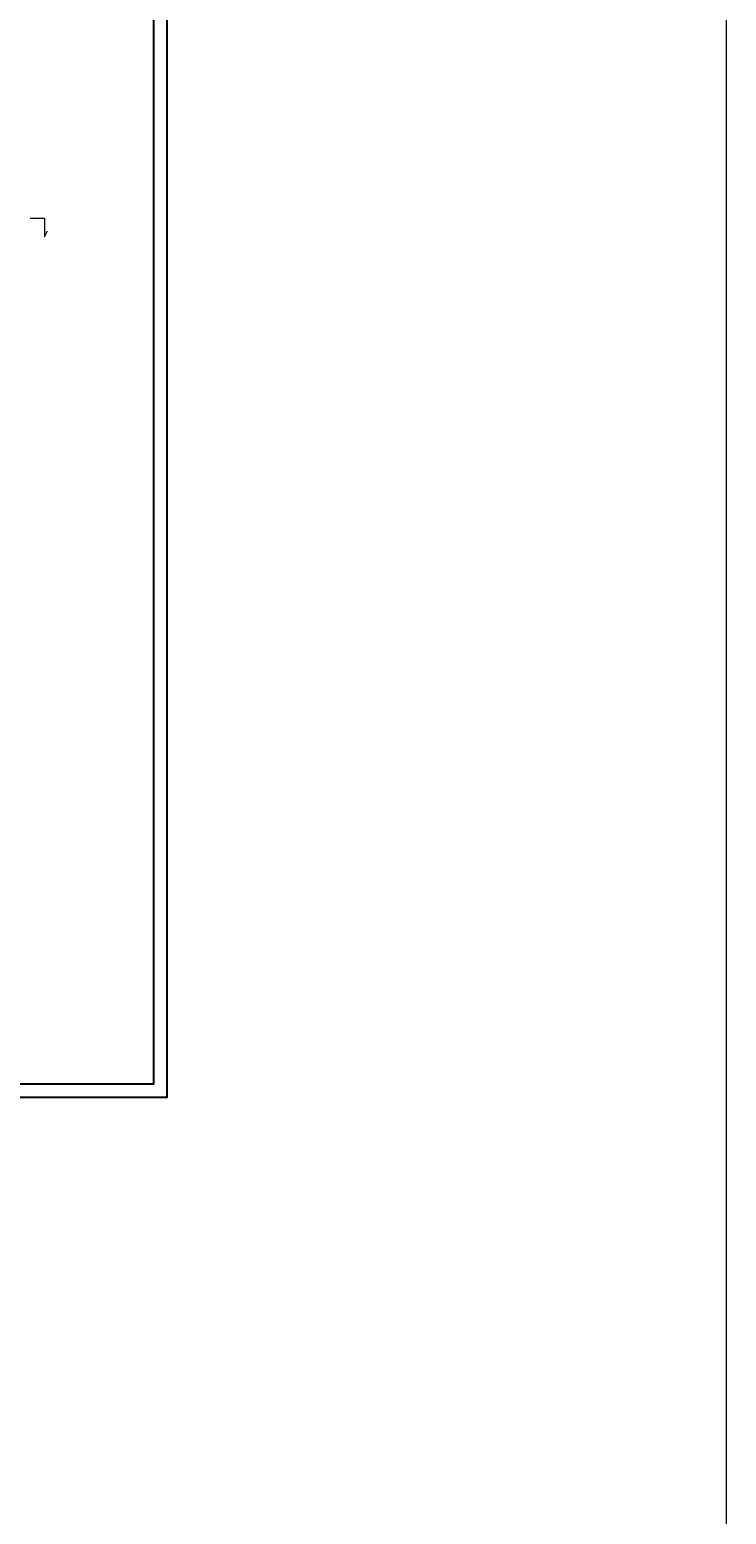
# Model space of a CAD drawing. Header units: millimetres. Extents: x -2948 to 78628, y 64669 to 215420.
# Tile 191 of 256: x 56947 to 59571, y 135512 to 141108. Entities that reach past the tile are written whole.
import ezdxf

# ---------------------------------------------------------------- set-up
doc = ezdxf.new("R2010")
doc.units = ezdxf.units.MM
doc.layers.add('FORMATKA', color=7, linetype='Continuous')
doc.layers.add('STOLARKA', color=3, linetype='Continuous', lineweight=13)
doc.layers.add('WYMIAR', color=5, linetype='Continuous', lineweight=13)

msp = doc.modelspace()

# ---------------------------------------------------------------- linework, layer by layer
at = {"layer": 'FORMATKA', "ltscale": 2}
for points in [[(57464, 149583.3), (57464, 137083.3), (54494, 137083.3), (54494, 149583.3)], [(54544, 137133.3), (54544, 149528.4), (57414, 149528.4), (57414, 137133.3)]]:
    msp.add_lwpolyline(points, close=True, dxfattribs=at)
at = {"layer": 'STOLARKA', "ltscale": 2}
for p, q in [((56948.5, 140397.2), (57002.4, 140397.2)), ((57002.4, 140397.2), (57002.4, 140327.4)), ((57002.4, 140327.4), (57014.3, 140350.6))]:
    msp.add_line(p, q, dxfattribs=at)
at = {"layer": 'WYMIAR', "color": 3, "ltscale": 2}
msp.add_lwpolyline([(53656.9, 67081), (53656.9, 215419.6), (59571.3, 215419.6), (59571.3, 67081)], close=True, dxfattribs=at)

doc.saveas('drawing.dxf')
